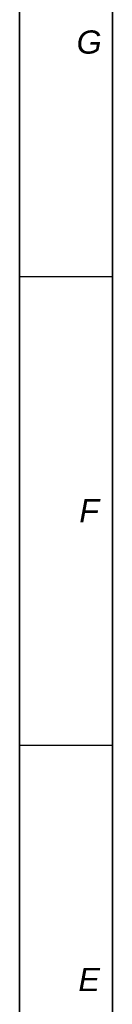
# Model space of a CAD drawing. Extents: x 0 to 594, y 0 to 420.
# Tile 6 of 93: x 0 to 8, y 188 to 273. Entities that reach past the tile are written whole.
import ezdxf

# ---------------------------------------------------------------- set-up
doc = ezdxf.new("R2010")
doc.units = 0
doc.header["$LTSCALE"] = 32.67
doc.layers.get('0').update_dxf_attribs({"linetype": 'CONTINUOUS'})
doc.layers.add('7_ALL_NOTE', color=7, linetype='CONTINUOUS')
doc.styles.add('TEXTSTYLE_4', font='ariali.ttf')

msp = doc.modelspace()

# ---------------------------------------------------------------- linework, layer by layer
at = {"color": 7, "linetype": 'CONTINUOUS'}
for p, q in [((0, 0), (0, 420)), ((8, 8), (8, 412))]:
    msp.add_line(p, q, dxfattribs=at)
at = {"color": 2, "linetype": 'CONTINUOUS'}
for p, q in [((0, 412), (0, 8)), ((8, 412), (8, 8)), ((0, 250.4), (8, 250.4)), ((0, 210), (8, 210))]:
    msp.add_line(p, q, dxfattribs=at)

# ---------------------------------------------------------------- texts
at = {"layer": '7_ALL_NOTE', "color": 1, "linetype": 'CONTINUOUS', "char_height": 2, "attachment_point": 2, "style": 'TEXTSTYLE_4'}
for s, insert, width in [('G', (6, 271.6), 2.171), ('F', (6, 231.2), 1.83643), ('E', (6, 190.8), 1.98513)]:
    msp.add_mtext(s, dxfattribs=dict(at, insert=insert, width=width))

doc.saveas('drawing.dxf')
